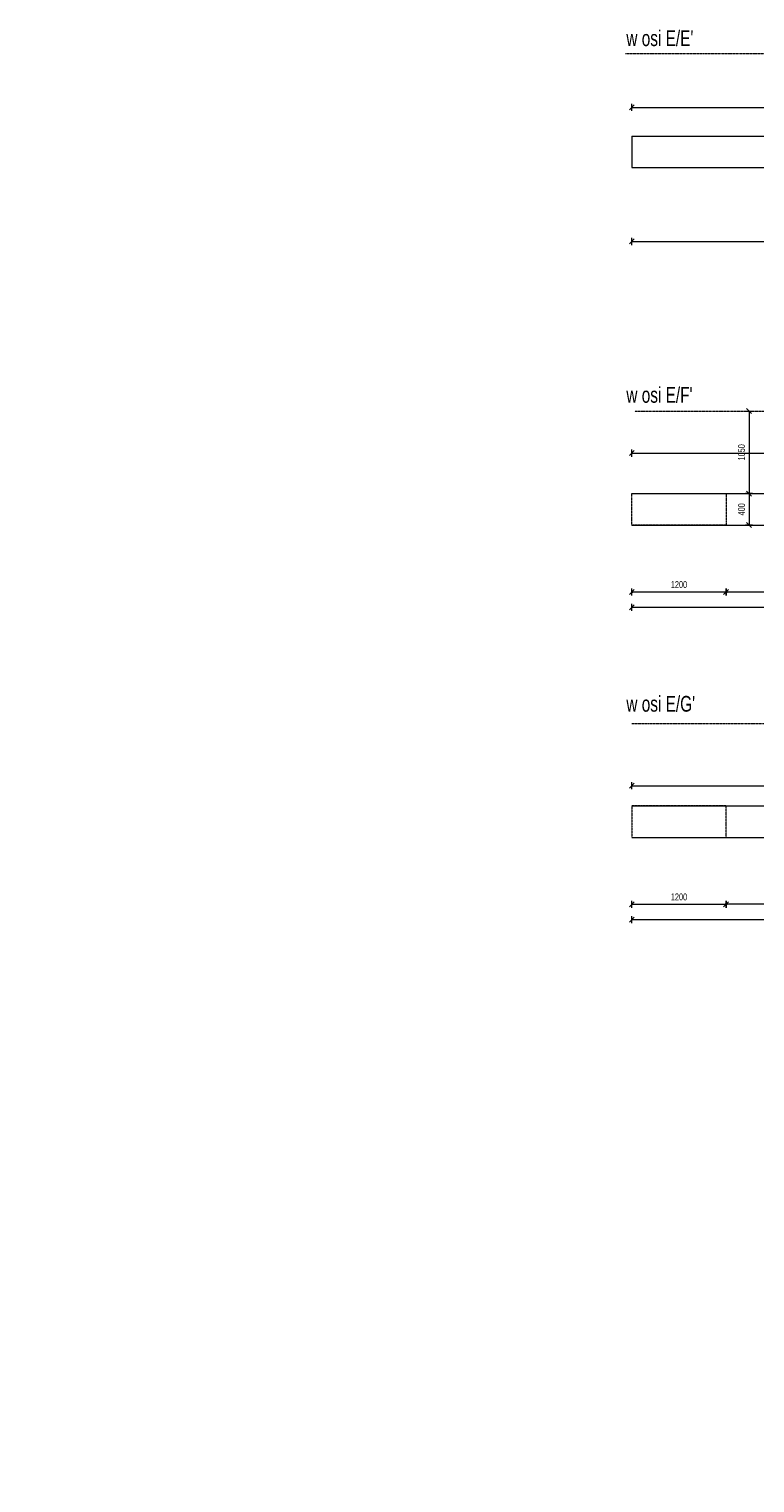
# Model space of a CAD drawing. Header units: millimetres. Extents: x -1893473 to 942156, y -568027 to 942944.
# Tile 11 of 256: x -222852 to -213616, y -248625 to -230133. Entities that reach past the tile are written whole.
import ezdxf

# ---------------------------------------------------------------- set-up
doc = ezdxf.new("R2010")
doc.units = ezdxf.units.MM
doc.header["$LTSCALE"] = 0.2
doc.linetypes.add('HIDDEN', pattern=[9.525, 6.35, -3.175])
for name, color, linetype, lineweight in [('P-Linia4', 253, 'Continuous', 13), ('P-Opis fundamenty', 193, 'Continuous', 9), ('P-Opis ściany', 6, 'Continuous', 9), ('P-Przerywana', 13, 'HIDDEN', 18), ('P-Wymiar', 142, 'Continuous', 9)]:
    doc.layers.add(name, color=color, linetype=linetype, lineweight=lineweight)
doc.styles.add('_Fd Opis', font='arial.ttf')
doc.styles.add('ROMANS', font='arial.ttf', dxfattribs={"width": 0.7})
doc.dimstyles.new('A50', dxfattribs={"dimscale": 50, "dimtxt": 1.75, "dimasz": 0.05, "dimexe": 0, "dimexo": 0, "dimgap": 1, "dimtad": 1, "dimdec": 0, "dimrnd": 1, "dimdsep": 46, "dimtxsty": 'ROMANS', "dimblk": '[[[[[[[[', "dimcen": 2, "dimdle": 2, "dimse1": 1, "dimse2": 1, "dimclrd": 256, "dimclrt": 1, "dimadec": 0, "dimazin": 0, "dimtfac": 1, "dimtdec": 0, "dimtix": 1, "dimtmove": 2, "dimatfit": 3, "dimldrblk": '[[[[[[[[', "dimfxl": 1, "dimtvp": 0.6, "dimtolj": 1, "dimlwd": -1, "dimarcsym": 0})

# ---------------------------------------------------------------- blocks, each defined once
blk = doc.blocks.new('[[[[[[[[')
at = {"layer": 'P-Wymiar'}
for p, q in [((-12.7, -12.7), (12.7, 12.7)), ((0, 0), (-4.6, 0)), ((0, 18), (0, -18))]:
    blk.add_line(p, q, dxfattribs=at)
blk = doc.blocks.new('*D6094')
at = {"layer": 'DEFPOINTS', "color": 0, "transparency": 16777216}
for p in [(15469, 4773), (11169, 4020), (15469, 4020)]:
    blk.add_point(p, dxfattribs=at)
at = {"layer": 'P-Wymiar', "transparency": 16777216}
blk.add_line((11172, 4773), (15467, 4773), dxfattribs=at)
at = {"layer": 'P-Wymiar', "transparency": 16777216, "xscale": 2.5, "yscale": 2.5, "zscale": 2.5, "rotation": 180}
blk.add_blockref('[[[[[[[[', (11169, 4773), dxfattribs=at)
at = {"layer": 'P-Wymiar', "transparency": 16777216, "xscale": 2.5, "yscale": 2.5, "zscale": 2.5}
blk.add_blockref('[[[[[[[[', (15469, 4773), dxfattribs=at)
at = {"layer": 'P-Wymiar', "color": 1, "transparency": 16777216, "insert": (13319, 4867), "char_height": 87.5, "attachment_point": 5, "style": 'ROMANS'}
blk.add_mtext('\\A1;4300', dxfattribs=at)
blk = doc.blocks.new('*D6106')
at = {"layer": 'DEFPOINTS', "color": 0, "transparency": 16777216}
for p in [(15969, 6479), (11169, 6112), (15969, 6112)]:
    blk.add_point(p, dxfattribs=at)
at = {"layer": 'P-Wymiar', "transparency": 16777216}
blk.add_line((11172, 6479), (15967, 6479), dxfattribs=at)
at = {"layer": 'P-Wymiar', "transparency": 16777216, "xscale": 2.5, "yscale": 2.5, "zscale": 2.5, "rotation": 180}
blk.add_blockref('[[[[[[[[', (11169, 6479), dxfattribs=at)
at = {"layer": 'P-Wymiar', "transparency": 16777216, "xscale": 2.5, "yscale": 2.5, "zscale": 2.5}
blk.add_blockref('[[[[[[[[', (15969, 6479), dxfattribs=at)
at = {"layer": 'P-Wymiar', "color": 1, "transparency": 16777216, "insert": (13569, 6574), "char_height": 87.5, "attachment_point": 5, "style": 'ROMANS'}
blk.add_mtext('\\A1;4800', dxfattribs=at)
blk = doc.blocks.new('*D6114')
at = {"layer": 'DEFPOINTS', "color": 0, "transparency": 16777216}
for p in [(11169, 1166), (15469, 1166), (15469, 121)]:
    blk.add_point(p, dxfattribs=at)
at = {"layer": 'P-Wymiar', "transparency": 16777216}
blk.add_line((11172, 121), (15467, 121), dxfattribs=at)
at = {"layer": 'P-Wymiar', "transparency": 16777216, "xscale": 2.5, "yscale": 2.5, "zscale": 2.5, "rotation": 180}
blk.add_blockref('[[[[[[[[', (11169, 121), dxfattribs=at)
at = {"layer": 'P-Wymiar', "transparency": 16777216, "xscale": 2.5, "yscale": 2.5, "zscale": 2.5}
blk.add_blockref('[[[[[[[[', (15469, 121), dxfattribs=at)
at = {"layer": 'P-Wymiar', "color": 1, "transparency": 16777216, "insert": (13319, 216), "char_height": 87.5, "attachment_point": 5, "style": 'ROMANS'}
blk.add_mtext('\\A1;4300', dxfattribs=at)
blk = doc.blocks.new('*D6119')
at = {"layer": 'DEFPOINTS', "color": 0, "transparency": 16777216}
for p in [(12369, 1166), (15469, 1166), (12369, 314)]:
    blk.add_point(p, dxfattribs=at)
at = {"layer": 'P-Wymiar', "transparency": 16777216}
blk.add_line((15467, 314), (12372, 314), dxfattribs=at)
at = {"layer": 'P-Wymiar', "transparency": 16777216, "xscale": 2.5, "yscale": 2.5, "zscale": 2.5, "rotation": 180}
blk.add_blockref('[[[[[[[[', (12369, 314), dxfattribs=at)
at = {"layer": 'P-Wymiar', "transparency": 16777216, "xscale": 2.5, "yscale": 2.5, "zscale": 2.5}
blk.add_blockref('[[[[[[[[', (15469, 314), dxfattribs=at)
at = {"layer": 'P-Wymiar', "color": 1, "transparency": 16777216, "insert": (13919, 409), "char_height": 87.5, "attachment_point": 5, "style": 'ROMANS'}
blk.add_mtext('\\A1;3100', dxfattribs=at)
blk = doc.blocks.new('*D6120')
at = {"layer": 'DEFPOINTS', "color": 0, "transparency": 16777216}
for p in [(11169, 1166), (12369, 1166), (11169, 314)]:
    blk.add_point(p, dxfattribs=at)
at = {"layer": 'P-Wymiar', "transparency": 16777216}
blk.add_line((12367, 314), (11172, 314), dxfattribs=at)
at = {"layer": 'P-Wymiar', "transparency": 16777216, "xscale": 2.5, "yscale": 2.5, "zscale": 2.5, "rotation": 180}
blk.add_blockref('[[[[[[[[', (11169, 314), dxfattribs=at)
at = {"layer": 'P-Wymiar', "transparency": 16777216, "xscale": 2.5, "yscale": 2.5, "zscale": 2.5}
blk.add_blockref('[[[[[[[[', (12369, 314), dxfattribs=at)
at = {"layer": 'P-Wymiar', "color": 1, "transparency": 16777216, "insert": (11769, 409), "char_height": 87.5, "attachment_point": 5, "style": 'ROMANS'}
blk.add_mtext('\\A1;1200', dxfattribs=at)
blk = doc.blocks.new('*D6123')
at = {"layer": 'DEFPOINTS', "color": 0, "transparency": 16777216}
for p in [(15969, 2081), (11169, 1566), (15969, 1566)]:
    blk.add_point(p, dxfattribs=at)
at = {"layer": 'P-Wymiar', "transparency": 16777216}
blk.add_line((11172, 2081), (15967, 2081), dxfattribs=at)
at = {"layer": 'P-Wymiar', "transparency": 16777216, "xscale": 2.5, "yscale": 2.5, "zscale": 2.5, "rotation": 180}
blk.add_blockref('[[[[[[[[', (11169, 2081), dxfattribs=at)
at = {"layer": 'P-Wymiar', "transparency": 16777216, "xscale": 2.5, "yscale": 2.5, "zscale": 2.5}
blk.add_blockref('[[[[[[[[', (15969, 2081), dxfattribs=at)
at = {"layer": 'P-Wymiar', "color": 1, "transparency": 16777216, "insert": (13569, 2175), "char_height": 87.5, "attachment_point": 5, "style": 'ROMANS'}
blk.add_mtext('\\A1;4800', dxfattribs=at)
blk = doc.blocks.new('*D6130')
at = {"layer": 'DEFPOINTS', "color": 0, "transparency": 16777216}
for p in [(11169, -2806), (16869, -2806), (16869, -3852)]:
    blk.add_point(p, dxfattribs=at)
at = {"layer": 'P-Wymiar', "transparency": 16777216}
blk.add_line((11172, -3852), (16867, -3852), dxfattribs=at)
at = {"layer": 'P-Wymiar', "transparency": 16777216, "xscale": 2.5, "yscale": 2.5, "zscale": 2.5, "rotation": 180}
blk.add_blockref('[[[[[[[[', (11169, -3852), dxfattribs=at)
at = {"layer": 'P-Wymiar', "transparency": 16777216, "xscale": 2.5, "yscale": 2.5, "zscale": 2.5}
blk.add_blockref('[[[[[[[[', (16869, -3852), dxfattribs=at)
at = {"layer": 'P-Wymiar', "color": 1, "transparency": 16777216, "insert": (14019, -3757), "char_height": 87.5, "attachment_point": 5, "style": 'ROMANS'}
blk.add_mtext('\\A1;5700', dxfattribs=at)
blk = doc.blocks.new('*D6135')
at = {"layer": 'DEFPOINTS', "color": 0, "transparency": 16777216}
for p in [(12369, -2806), (16869, -2806), (12369, -3658)]:
    blk.add_point(p, dxfattribs=at)
at = {"layer": 'P-Wymiar', "transparency": 16777216}
blk.add_line((16867, -3658), (12372, -3658), dxfattribs=at)
at = {"layer": 'P-Wymiar', "transparency": 16777216, "xscale": 2.5, "yscale": 2.5, "zscale": 2.5, "rotation": 180}
blk.add_blockref('[[[[[[[[', (12369, -3658), dxfattribs=at)
at = {"layer": 'P-Wymiar', "transparency": 16777216, "xscale": 2.5, "yscale": 2.5, "zscale": 2.5}
blk.add_blockref('[[[[[[[[', (16869, -3658), dxfattribs=at)
at = {"layer": 'P-Wymiar', "color": 1, "transparency": 16777216, "insert": (14619, -3564), "char_height": 87.5, "attachment_point": 5, "style": 'ROMANS'}
blk.add_mtext('\\A1;4500', dxfattribs=at)
blk = doc.blocks.new('*D6138')
at = {"layer": 'DEFPOINTS', "color": 0, "transparency": 16777216}
for p in [(18069, -2150), (11169, -2664), (18069, -2914)]:
    blk.add_point(p, dxfattribs=at)
at = {"layer": 'P-Wymiar', "transparency": 16777216}
blk.add_line((11172, -2150), (18067, -2150), dxfattribs=at)
at = {"layer": 'P-Wymiar', "transparency": 16777216, "xscale": 2.5, "yscale": 2.5, "zscale": 2.5, "rotation": 180}
blk.add_blockref('[[[[[[[[', (11169, -2150), dxfattribs=at)
at = {"layer": 'P-Wymiar', "transparency": 16777216, "xscale": 2.5, "yscale": 2.5, "zscale": 2.5}
blk.add_blockref('[[[[[[[[', (18069, -2150), dxfattribs=at)
at = {"layer": 'P-Wymiar', "color": 1, "transparency": 16777216, "insert": (14619, -2055), "char_height": 87.5, "attachment_point": 5, "style": 'ROMANS'}
blk.add_mtext('\\A1;6900', dxfattribs=at)
blk = doc.blocks.new('*D6141')
at = {"layer": 'DEFPOINTS', "color": 0, "transparency": 16777216}
for p in [(12369, -2606), (11169, -2806), (12369, -3658)]:
    blk.add_point(p, dxfattribs=at)
at = {"layer": 'P-Wymiar', "transparency": 16777216}
blk.add_line((11172, -3658), (12367, -3658), dxfattribs=at)
at = {"layer": 'P-Wymiar', "transparency": 16777216, "xscale": 2.5, "yscale": 2.5, "zscale": 2.5, "rotation": 180}
blk.add_blockref('[[[[[[[[', (11169, -3658), dxfattribs=at)
at = {"layer": 'P-Wymiar', "transparency": 16777216, "xscale": 2.5, "yscale": 2.5, "zscale": 2.5}
blk.add_blockref('[[[[[[[[', (12369, -3658), dxfattribs=at)
at = {"layer": 'P-Wymiar', "color": 1, "transparency": 16777216, "insert": (11769, -3564), "char_height": 87.5, "attachment_point": 5, "style": 'ROMANS'}
blk.add_mtext('\\A1;1200', dxfattribs=at)
blk = doc.blocks.new('*D6142')
at = {"layer": 'DEFPOINTS', "color": 0, "transparency": 16777216}
for p in [(12668, 2616), (12660, 1566), (12668, 1566)]:
    blk.add_point(p, dxfattribs=at)
at = {"layer": 'P-Wymiar', "transparency": 16777216}
blk.add_line((12660, 2614), (12660, 1569), dxfattribs=at)
at = {"layer": 'P-Wymiar', "transparency": 16777216, "xscale": 2.5, "yscale": 2.5, "zscale": 2.5}
for p, rotation in [((12660, 2616), 90), ((12660, 1566), 270)]:
    blk.add_blockref('[[[[[[[[', p, dxfattribs=dict(at, rotation=rotation))
at = {"layer": 'P-Wymiar', "color": 1, "transparency": 16777216, "insert": (12565, 2091), "char_height": 87.5, "attachment_point": 5, "rotation": 90, "style": 'ROMANS'}
blk.add_mtext('\\A1;1050', dxfattribs=at)
blk = doc.blocks.new('*D6143')
at = {"layer": 'DEFPOINTS', "color": 0, "transparency": 16777216}
for p in [(12668, 1566), (12660, 1166), (12681, 1166)]:
    blk.add_point(p, dxfattribs=at)
at = {"layer": 'P-Wymiar', "transparency": 16777216}
blk.add_line((12660, 1564), (12660, 1169), dxfattribs=at)
at = {"layer": 'P-Wymiar', "transparency": 16777216, "xscale": 2.5, "yscale": 2.5, "zscale": 2.5}
for p, rotation in [((12660, 1566), 90), ((12660, 1166), 270)]:
    blk.add_blockref('[[[[[[[[', p, dxfattribs=dict(at, rotation=rotation))
at = {"layer": 'P-Wymiar', "color": 1, "transparency": 16777216, "insert": (12565, 1366), "char_height": 87.5, "attachment_point": 5, "rotation": 90, "style": 'ROMANS'}
blk.add_mtext('\\A1;400', dxfattribs=at)
blk = doc.blocks.new('A$C6E807FF6')
at = {"layer": 'P-Opis fundamenty', "color": 1}
for points in [[(11169, 6112.1), (11169, 5712.1), (15469, 5712.1), (15469, 5462.1), (16169, 5462.1), (16169, 5462.1), (18118.9, 5462.1)], [(11169, 1166.4), (15469, 1166.4), (15469, 916.4), (16169, 916.4), (16169, 616.4), (26464, 616.4)], [(11169, -2806.4), (16869, -2806.4), (16869, -3056.4), (17569, -3056.4), (17569, -3356.4), (26464, -3356.4), (26464, -2956.4)]]:
    blk.add_lwpolyline(points, dxfattribs=at)
at = {"layer": 'P-Opis fundamenty', "color": 2}
for points in [[(11169, 6112.1), (15969, 6112.1), (15969, 5862.1), (16669, 5862.1), (16669, 5862.1), (18118.9, 5862.1)], [(11169, 1566.4), (15969, 1566.4), (15969, 1316.4), (16669, 1316.4), (16669, 1016.4), (26464, 1016.4)], [(11169, -2406.4), (17369, -2406.4), (17369, -2656.4), (18069, -2656.4), (18069, -2956.4), (26464, -2956.4)]]:
    blk.add_lwpolyline(points, dxfattribs=at)
at = {"layer": 'P-Przerywana', "color": 84, "true_color": 0x269900}
for points in [[(11089.7, 7162.1), (21089, 7162.1)], [(11205.7, 2616.4), (26427.3, 2616.4)], [(11169, -1356.4), (26822.9, -1356.4)]]:
    blk.add_lwpolyline(points, dxfattribs=at)
at = {"layer": 'P-Przerywana'}
for points in [[(12369, 1566.4), (12369, 1166.4), (11169, 1166.4), (11169, 1566.4)], [(11169, -2806.4), (12369, -2806.4), (12369, -2406.4), (11169, -2406.4)]]:
    blk.add_lwpolyline(points, close=True, dxfattribs=at)
at = {"layer": 'P-Linia4', "color": 6, "lineweight": 30, "char_height": 200, "attachment_point": 1, "style": 'ROMANS'}
for s, insert in [("w osi E/E'", (11099.3, 7458.2)), ("w osi E/F'", (11099.3, 2921.8)), ("w osi E/G'", (11099.3, -1007.4))]:
    blk.add_mtext_dynamic_manual_height_columns(s, width=1808.888, gutter_width=62.5, heights=[0], dxfattribs=dict(at, insert=insert))
at = {"layer": 'P-Wymiar'}
for base, p1, p2, picture, middle in [((15969, 6479.2), (11169, 6112.1), (15969, 6112.1), '*D6106', (13569, 6573.9)), ((15969, 2080.7), (11169, 1566.4), (15969, 1566.4), '*D6123', (13569, 2175.3)), ((15469, 121), (11169, 1166.4), (15469, 1166.4), '*D6114', (13319, 215.7)), ((11169, 314.4), (12369, 1166.4), (11169, 1166.4), '*D6120', (11769, 409)), ((12369, 314.4), (15469, 1166.4), (12369, 1166.4), '*D6119', (13919, 409.1)), ((18069, -2149.9), (11169, -2664.2), (18069, -2914.2), '*D6138', (14619, -2055.2)), ((12369, -3658.4), (11169, -2806.4), (12369, -2606.4), '*D6141', (11769, -3563.7)), ((16869, -3851.8), (11169, -2806.4), (16869, -2806.4), '*D6130', (14019, -3757.1)), ((12369, -3658.4), (16869, -2806.4), (12369, -2806.4), '*D6135', (14619, -3563.7))]:
    dim = blk.add_linear_dim(base=base, p1=p1, p2=p2, dimstyle='A50', dxfattribs=at)
    dim.commit()
    dim.dimension.update_dxf_attribs({"geometry": picture, "text_midpoint": middle})
dim = blk.add_linear_dim(base=(15469, 4772.5), p1=(11169, 4019.5), p2=(15469, 4019.5), dimstyle='A50', override={"dimtmove": 0}, dxfattribs=at)
dim.commit()
dim.dimension.update_dxf_attribs({"geometry": '*D6094', "text_midpoint": (13319, 4772.5), "dimtype": 128})
for base, p1, p2, picture, middle in [((12660.1, 1566.4), (12668.2, 2616.4), (12668.2, 1566.4), '*D6142', (12565.5, 2091.4)), ((12660.1, 1166.4), (12668.2, 1566.4), (12681, 1166.4), '*D6143', (12565.5, 1366.4))]:
    dim = blk.add_linear_dim(base=base, p1=p1, p2=p2, angle=90, dimstyle='A50', dxfattribs=at)
    dim.commit()
    dim.dimension.update_dxf_attribs({"geometry": picture, "text_midpoint": middle})

msp = doc.modelspace()

# ---------------------------------------------------------------- block references
at = {"layer": 'P-Wymiar'}
msp.add_blockref('A$C6E807FF6', (-226351.07109, -237607.83974), dxfattribs=at)

# ---------------------------------------------------------------- texts
at = {"layer": 'P-Opis ściany', "color": 212, "lineweight": 13, "true_color": 0xd100d1, "char_height": 160, "attachment_point": 4, "rotation": 359.999998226, "style": '_Fd Opis'}
for insert in [(-7742.7086, -242170.77047), (82338.5033, -242140.76819), (90736.19656, -242170.77047), (29229.86989, -242489.87673), (98450.94841, -242489.87673), (82466.67999, -245772.44577), (88046.67128, -248360.8152)]:
    msp.add_mtext('\\pi-2007.8;{\\W0.8;Nie wystawiać starterów -\\P\\pi-1214.7;otwór drzwiowy}', dxfattribs=dict(at, insert=insert))

doc.saveas('drawing.dxf')
